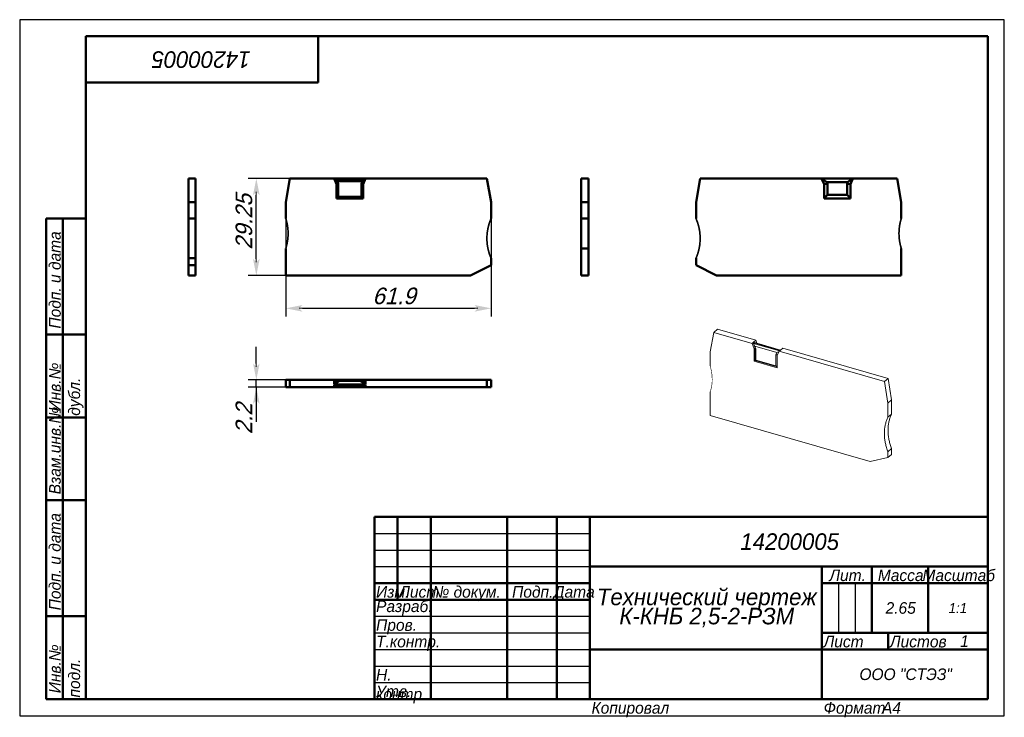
# Model space of a CAD drawing. Header units: millimetres. Extents: x 0 to 297, y 0 to 210.
import ezdxf

# ---------------------------------------------------------------- set-up
doc = ezdxf.new("R2010")
doc.units = ezdxf.units.MM
doc.styles.add('TextStyle_1', font='T-FLEX Type A.TTF', dxfattribs={"oblique": 15, "height": 5})
doc.dimstyles.new('DIM_ST_1', dxfattribs={"dimtxt": 5, "dimasz": 5, "dimexe": 2.5, "dimexo": 0, "dimtad": 1, "dimrnd": 0.01, "dimdsep": 46, "dimtxsty": 'TextStyle_1', "dimblk": 'Arrow_3_C7_Status', "dimcen": 0.09, "dimclrd": 7, "dimclre": 7, "dimclrt": 7, "dimazin": 0, "dimtfac": 1, "dimtdec": 0, "dimtmove": 0, "dimatfit": 0, "dimldrblk": 'NONE', "dimfxl": 1, "dimtvp": 1, "dimtolj": 1, "dimarcsym": 0})

# ---------------------------------------------------------------- blocks, each defined once
blk = doc.blocks.new('Arrow_3_C7_Status')
at = {"color": 7, "lineweight": 0, "flags": 128}
blk.add_lwpolyline([(-1, 0), (-0.8, 0)], dxfattribs=at)
at = {"color": 7}
blk.add_solid([(-1, -0.2), (0, 0), (-0.8, 0), (-1, 0.2)], dxfattribs=at)
blk = doc.blocks.new('*D5')
at = {"color": 7, "lineweight": -2}
for p, q in [((104.3, 162.06), (68.88, 162.06)), ((71.38, 137.81), (71.38, 157.06)), ((80.28, 132.81), (68.88, 132.81))]:
    blk.add_line(p, q, dxfattribs=at)
at = {"layer": 'Defpoints', "color": 0}
for p in [(71.38, 162.06), (104.3, 162.06), (80.28, 132.81)]:
    blk.add_point(p, dxfattribs=at)
at = {"color": 7, "lineweight": -2, "xscale": 5, "yscale": 5, "zscale": 5}
for p, rotation in [((71.38, 162.06), 90), ((71.38, 132.81), 270)]:
    blk.add_blockref('Arrow_3_C7_Status', p, dxfattribs=dict(at, rotation=rotation))
blk = doc.blocks.new('_None')
blk = doc.blocks.new('*D6')
at = {"color": 7, "lineweight": -2}
for p, q in [((80.28, 150.01), (80.28, 120.42)), ((142.18, 150.01), (142.18, 120.42)), ((85.28, 122.92), (137.18, 122.92))]:
    blk.add_line(p, q, dxfattribs=at)
at = {"layer": 'Defpoints', "color": 0}
for p in [(80.28, 150.01), (142.18, 150.01), (142.18, 122.92)]:
    blk.add_point(p, dxfattribs=at)
at = {"color": 7, "lineweight": -2, "xscale": 5, "yscale": 5, "zscale": 5}
for p, rotation in [((80.28, 122.92), 180), ((142.18, 122.92), 360)]:
    blk.add_blockref('Arrow_3_C7_Status', p, dxfattribs=dict(at, rotation=rotation))
blk = doc.blocks.new('*D7')
at = {"color": 7, "lineweight": -2}
for p, q in [((71.38, 106.31), (71.38, 111.31)), ((81.53, 101.31), (68.88, 101.31)), ((71.38, 99.11), (71.38, 101.31)), ((81.53, 99.11), (68.88, 99.11)), ((71.38, 99.11), (71.38, 88.69)), ((71.38, 94.11), (71.38, 89.11))]:
    blk.add_line(p, q, dxfattribs=at)
at = {"layer": 'Defpoints', "color": 0}
for p in [(71.38, 101.31), (81.53, 101.31), (81.53, 99.11)]:
    blk.add_point(p, dxfattribs=at)
at = {"color": 7, "lineweight": -2, "xscale": 5, "yscale": 5, "zscale": 5}
for p, rotation in [((71.38, 101.31), 270), ((71.38, 99.11), 90)]:
    blk.add_blockref('Arrow_3_C7_Status', p, dxfattribs=dict(at, rotation=rotation))
blk = doc.blocks.new('_FR1Страница_1')
at = {"color": 7, "lineweight": 25, "flags": 128}
for points in [[(0, 210), (0, 0)], [(297, 210), (0, 210)], [(297, 0), (297, 210)], [(107, 55), (172, 55)], [(107, 50), (172, 50)], [(107, 45), (172, 45)], [(247, 40), (247, 25)], [(252, 40), (252, 25)], [(107, 30), (172, 30)], [(107, 25), (172, 25)], [(107, 20), (172, 20)], [(242, 20), (292, 20)], [(107, 15), (172, 15)], [(107, 10), (172, 10)], [(0, 0), (297, 0)]]:
    blk.add_lwpolyline(points, dxfattribs=at)
at = {"color": 7, "lineweight": 50, "flags": 128}
for points in [[(20, 5), (20, 205)], [(20, 205), (292, 205)], [(90, 191), (90, 205)], [(292, 205), (292, 5)], [(20, 191), (90, 191)], [(8, 5), (8, 150)], [(8, 150), (20, 150)], [(13, 150), (13, 5)], [(8, 115), (20, 115)], [(8, 90), (20, 90)], [(20, 65), (8, 65)], [(107, 5), (107, 60)], [(107, 60), (292, 60)], [(114, 60), (114, 35)], [(124, 60), (124, 5)], [(147, 60), (147, 5)], [(162, 60), (162, 5)], [(172, 60), (172, 5)], [(172, 45), (292, 45)], [(242, 45), (242, 5)], [(257, 45), (257, 25)], [(274, 45), (274, 25)], [(107, 40), (172, 40)], [(242, 40), (292, 40)], [(107, 35), (172, 35)], [(8, 30), (20, 30)], [(242, 25), (292, 25)], [(262, 25), (262, 20)], [(172, 20), (292, 20)], [(20, 5), (8, 5)], [(292, 5), (20, 5)]]:
    blk.add_lwpolyline(points, dxfattribs=at)
at = {"color": 7}
for s, insert, char_height, width, attachment_point, rotation in [('\\pl0.5;{\\fT-FLEX Type A|b0|i1;\\l14200005 \\P}', (55, 198), 5, 72.5, 5, 180), ('\\pl0.5;{\\fT-FLEX Type A|b0|i1;\\l Подп. и дата\\P}', (8.875, 115), 3.5, 36.75, 1, 90), ('\\pl0.5;{\\fT-FLEX Type A|b0|i1;\\l\\P}', (16.5, 132.5), 3.5, 36.75, 5, 90), ('\\pl0.5;{\\fT-FLEX Type A|b0|i1;\\l Инв.№ дубл.\\P}', (8.875, 90), 3.5, 26.75, 1, 90), ('\\pl0.5;{\\fT-FLEX Type A|b0|i1;\\l\\P}', (16.5, 102.5), 3.5, 26.75, 5, 90), ('\\pl0.5;{\\fT-FLEX Type A|b0|i1;\\l Взам.инв.№\\P}', (8.875, 65), 3.5, 26.75, 1, 90), ('\\pl0.5;{\\fT-FLEX Type A|b0|i1;\\l\\P}', (16.5, 77.5), 3.5, 26.75, 5, 90), ('\\pl0.5;{\\fT-FLEX Type A|b0|i1;\\l Подп. и дата\\P}', (8.875, 30), 3.5, 36.75, 1, 90), ('\\pl0.5;{\\fT-FLEX Type A|b0|i1;\\l\\P}', (16.5, 47.5), 3.5, 36.75, 5, 90), ('\\pl0.5;{\\fT-FLEX Type A|b0|i1;\\l Инв.№ подл.\\P}', (8.875, 5), 3.5, 26.75, 1, 90), ('\\pl0.5;{\\fT-FLEX Type A|b0|i1;\\l\\H0.857143x;\\P}', (16.5, 17.5), 3.5, 26.75, 5, 90)]:
    blk.add_mtext(s, dxfattribs=dict(at, insert=insert, char_height=char_height, width=width, attachment_point=attachment_point, rotation=rotation))
for s, insert, char_height, width, attachment_point in [('{\\fT-FLEX Type A|b0|i1;\\l\\P}', (110.5, 59.125), 3.5, 8.75, 2), ('{\\fT-FLEX Type A|b0|i1;\\l\\P}', (114, 59.125), 3.5, 11.75, 1), ('{\\fT-FLEX Type A|b0|i1;\\l \\P}', (124, 59.125), 3.5, 24.75, 1), ('{\\fT-FLEX Type A|b0|i1;\\l\\P}', (162, 59.125), 3.5, 11.75, 1), ('{\\fT-FLEX Type A|b0|i1;\\l\\fT-FLEX Type A|b0|i0;\\P}', (110.5, 54.125), 3.5, 8.75, 2), ('{\\fT-FLEX Type A|b0|i1;\\l\\P}', (114, 54.125), 3.5, 11.75, 1), ('{\\fT-FLEX Type A|b0|i1;\\l \\P}', (124, 54.125), 3.5, 24.75, 1), ('{\\fT-FLEX Type A|b0|i1;\\l\\P}', (162, 54.125), 3.5, 11.75, 1), ('\\pl0.5;{\\fT-FLEX Type A|b0|i1;\\l14200005 \\P}', (232, 52.5), 5, 122.5, 5), ('{\\fT-FLEX Type A|b0|i1;\\l\\P}', (110.5, 49.125), 3.5, 8.75, 2), ('{\\fT-FLEX Type A|b0|i1;\\l\\P}', (114, 49.125), 3.5, 11.75, 1), ('{\\fT-FLEX Type A|b0|i1;\\l \\P}', (124, 49.125), 3.5, 24.75, 1), ('{\\fT-FLEX Type A|b0|i1;\\l\\P}', (162, 49.125), 3.5, 11.75, 1), ('{\\fT-FLEX Type A|b0|i1;\\l \\P}', (110.5, 44.125), 3.5, 8.75, 2), ('{\\fT-FLEX Type A|b0|i1;\\l\\P}', (114, 44.125), 3.5, 11.75, 1), ('{\\fT-FLEX Type A|b0|i1;\\l \\P}', (124, 44.125), 3.5, 24.75, 1), ('{\\fT-FLEX Type A|b0|i1;\\l\\P}', (162, 44.125), 3.5, 11.75, 1), ('\\pl0.5;{\\fT-FLEX Type A|b0|i1;\\lЛит.\\P}', (249.5, 44.125), 3.5, 16.75, 2), ('\\pl0.5;{\\fT-FLEX Type A|b0|i1;\\lМасса\\P}', (265.5, 44.125), 3.5, 18.75, 2), ('\\pl0.5;{\\fT-FLEX Type A|b0|i1;\\lМасштаб\\P}', (283, 44.125), 3.5, 19.75, 2), ('\\pl0.5;{\\fT-FLEX Type A|b0|i1;\\lИзм.\\H0.857143x;\\P}', (107, 39.125), 3.5, 8.75, 1), ('\\pl0.5;{\\fT-FLEX Type A|b0|i1;\\lЛист\\fT-FLEX Type A|b0|i0;\\H0.857143x;\\P}', (114, 39.125), 3.5, 11.75, 1), ('\\pl0.5;{\\fT-FLEX Type A|b0|i1;\\l№ докум.\\P}', (124, 39.125), 3.5, 24.75, 1), ('\\pl0.5;{\\fT-FLEX Type A|b0|i1;\\lПодп.\\P}', (154.5, 39.125), 3.5, 16.75, 2), ('\\pl0.5;{\\fT-FLEX Type A|b0|i1;\\lДата\\fT-FLEX Type A|b0|i0;\\H0.857143x;\\P}', (167, 39.125), 3.5, 11.75, 2), ('\\pl0.5;{\\fT-FLEX Type A|b0|i1;\\lРазраб.\\P}', (107, 32.5), 3.5, 18.75, 4), ('\\pl0.5;{\\fT-FLEX Type A|b0|i1;\\l\\P}', (124, 34.125), 3.5, 24.75, 1), ('\\pl0.5;{\\fT-FLEX Type A|b0|i1;\\l\\H0.857143x;\\P}', (162, 34.125), 3.5, 11.75, 1), ('\\pl0.5;{\\fT-FLEX Type A|b0|i1;\\l2.65\\P}', (265.5, 32.5), 3.5, 18.75, 5), ('{\\fT-FLEX Type A|b0|i1;\\l1:1\\P}', (283, 32.5), 3, 19.5, 5), ('\\pl0.5;{\\fT-FLEX Type A|b0|i1;\\l\\P}', (244.5, 32.5), 3.5, 6.75, 5), ('\\pl0.5;{\\fT-FLEX Type A|b0|i1;\\l\\P}', (249.5, 32.5), 3.5, 6.75, 5), ('\\pl0.5;{\\fT-FLEX Type A|b0|i1;\\l\\P}', (254.5, 32.5), 3.5, 6.75, 5), ('\\pl0.5;{\\fT-FLEX Type A|b0|i1;\\l\\H0.857143x;\\P}', (283, 32.5), 3.5, 19.75, 5), ('\\pl0.5;{\\fT-FLEX Type A|b0|i1;\\lПров.\\P}', (107, 29.125), 3.5, 18.75, 1), ('\\pl0.5;{\\fT-FLEX Type A|b0|i1;\\l\\P}', (124, 29.125), 3.5, 24.75, 1), ('\\pl0.5;{\\fT-FLEX Type A|b0|i1;\\l\\P}', (162, 29.125), 3.5, 11.75, 1), ('\\pl0.5;{\\fT-FLEX Type A|b0|i1;\\lТ.контр.\\P}', (107, 24.125), 3.5, 18.75, 1), ('\\pl0.5;{\\fT-FLEX Type A|b0|i1;\\l\\P}', (124, 24.125), 3.5, 24.75, 1), ('\\pl0.5;{\\fT-FLEX Type A|b0|i1;\\l\\H0.857143x;\\P}', (162, 24.125), 3.5, 11.75, 1), ('\\pl0.5;{\\fT-FLEX Type A|b0|i1;\\lЛист\\P}', (242, 24.125), 3.5, 11.75, 1), ('\\pl0.5;{\\fT-FLEX Type A|b0|i1;\\l\\H0.857143x;\\P}', (257, 24.125), 3.5, 11.75, 2), ('\\pl0.5;{\\fT-FLEX Type A|b0|i1;\\lЛистов\\P}', (262, 24.125), 3.5, 17.75, 1), ('{\\fT-FLEX Type A|b0|i1;\\l1\\P}', (285, 22.5), 3.5, 15.75, 5), ('\\pl0.5;{\\fT-FLEX Type A|b0|i1;\\l\\H0.857143x;\\P}', (285, 24.125), 3.5, 15.75, 2), ('{\\fT-FLEX Type A|b0|i1;\\l\\P}', (257, 22.5), 3.5, 11.75, 5), ('\\pl0.5;{\\fT-FLEX Type A|b0|i1;\\l\\P}', (107, 19.125), 3.5, 18.75, 1), ('\\pl0.5;{\\fT-FLEX Type A|b0|i1;\\l\\P}', (124, 19.125), 3.5, 24.75, 1), ('\\pl0.5;{\\fT-FLEX Type A|b0|i1;\\l\\P}', (162, 19.125), 3.5, 11.75, 1), ('{\\fT-FLEX Type A|b0|i1;\\l}', (207, 20), 3, 71.5, 5), ('\\pl0.5;{\\fT-FLEX Type A|b0|i1;\\lН. контр.\\P}', (107, 14.125), 3.5, 18.75, 1), ('\\pl0.5;{\\fT-FLEX Type A|b0|i1;\\l\\P}', (124, 14.125), 3.5, 24.75, 1), ('\\pl0.5;{\\fT-FLEX Type A|b0|i1;\\l\\H0.857143x;\\P}', (162, 14.125), 3.5, 11.75, 1), ('\\pl0.6;{\\fT-FLEX Type A|b0|i1;\\l \\P}', (207, 12.5), 3.5, 71.75, 5), ('\\pl0.5;{\\fT-FLEX Type A|b0|i1;\\lООО "СТЭЗ"\\P}', (267, 12.5), 3.5, 51.75, 5), ('\\pl0.5;{\\fT-FLEX Type A|b0|i1;\\lУтв.\\P}', (107, 9.125), 3.5, 18.75, 1), ('\\pl0.5;{\\fT-FLEX Type A|b0|i1;\\l\\P}', (124, 9.125), 3.5, 24.75, 1), ('\\pl0.5;{\\fT-FLEX Type A|b0|i1;\\l\\H0.857143x;\\P}', (162, 9.125), 3.5, 11.75, 1), ('\\pl0.5;{\\fT-FLEX Type A|b0|i1;\\lКопировал\\P}', (172, 4.125), 3.5, 23.566, 1), ('\\pl0.5;{\\fT-FLEX Type A|b0|i1;\\l\\P}', (193.816, 4.125), 3.5, 40.967, 1), ('\\pl0.5;{\\fT-FLEX Type A|b0|i1;\\lФормат\\P}', (242, 4.125), 3.5, 18.675, 1), ('\\pl0.5;{\\fT-FLEX Type A|b0|i1;\\l\\P}', (258.925, 4.125), 3.5, 9.825, 1), ('{\\fT-FLEX Type A|b0|i1;\\lA4\\P}', (262.962, 4.125), 3.5, 9.825, 2)]:
    blk.add_mtext(s, dxfattribs=dict(at, insert=insert, char_height=char_height, width=width, attachment_point=attachment_point))
at = {"color": 7, "insert": (207, 32.5), "char_height": 5, "width": 72.5, "attachment_point": 5, "line_spacing_factor": 0.692771}
blk.add_mtext('\\pl0.5;{\\fT-FLEX Type A|b0|i1;\\lТехнический чертеж\\PК-КНБ 2,5-2-РЗМ\\P}', dxfattribs=at)
blk = doc.blocks.new('Страница_1')
at = {"color": 7, "lineweight": 50, "flags": 128}
for points in [[(53.079, 162.06), (50.879, 162.06)], [(50.879, 162.06), (50.879, 154.964)], [(53.079, 154.964), (53.079, 162.06)], [(80.278, 154.939), (81.534, 162.06)], [(94.86, 162.06), (81.534, 162.06)], [(94.86, 162.06), (104.297, 162.06)], [(94.86, 162.06), (95.578, 160.36)], [(94.961, 161.819), (104.195, 161.819)], [(95.716, 161.319), (94.961, 161.819)], [(96.078, 160.461), (95.578, 160.36)], [(103.441, 161.319), (95.716, 161.319)], [(95.716, 161.319), (96.078, 160.461)], [(96.078, 156.56), (96.078, 160.461)], [(103.078, 160.461), (103.441, 161.319)], [(103.078, 156.56), (103.078, 160.461)], [(103.578, 160.36), (103.078, 160.461)], [(104.195, 161.819), (103.441, 161.319)], [(103.578, 160.36), (104.297, 162.06)], [(140.928, 162.06), (104.297, 162.06)], [(140.928, 162.06), (142.179, 154.964)], [(169.384, 162.06), (171.584, 162.06)], [(169.384, 162.06), (169.384, 154.939)], [(171.584, 154.939), (171.584, 162.06)], [(204.012, 154.964), (205.263, 162.06)], [(205.263, 162.06), (241.895, 162.06)], [(241.895, 162.06), (242.613, 160.36)], [(241.895, 162.06), (251.332, 162.06)], [(241.895, 162.06), (243.478, 161.01)], [(243.663, 160.573), (242.613, 160.36)], [(243.663, 160.573), (243.478, 161.01)], [(243.478, 161.01), (249.748, 161.01)], [(243.663, 157.11), (243.663, 160.573)], [(249.748, 161.01), (249.563, 160.573)], [(249.563, 160.573), (249.563, 157.11)], [(250.613, 160.36), (249.563, 160.573)], [(251.332, 162.06), (249.748, 161.01)], [(250.613, 160.36), (251.332, 162.06)], [(251.332, 162.06), (264.658, 162.06)], [(264.658, 162.06), (265.913, 154.939)], [(95.578, 160.36), (95.578, 156.06)], [(103.578, 156.06), (103.578, 160.36)], [(242.613, 160.36), (242.613, 156.06)], [(250.613, 156.06), (250.613, 160.36)], [(50.879, 154.964), (50.879, 150.01)], [(53.079, 154.964), (50.879, 154.964)], [(53.079, 150.01), (53.079, 154.964)], [(80.278, 150.01), (80.278, 154.939)], [(96.078, 156.56), (95.578, 156.06)], [(95.578, 156.06), (103.578, 156.06)], [(103.078, 156.56), (96.078, 156.56)], [(103.078, 156.56), (103.578, 156.06)], [(142.178, 154.964), (142.178, 150.01)], [(169.384, 154.939), (169.384, 150.01)], [(169.384, 154.939), (171.584, 154.939)], [(171.584, 150.01), (171.584, 154.939)], [(204.013, 150.01), (204.013, 154.964)], [(242.613, 156.06), (243.663, 157.11)], [(242.613, 156.06), (250.613, 156.06)], [(249.563, 157.11), (243.663, 157.11)], [(249.563, 157.11), (250.613, 156.06)], [(265.913, 154.939), (265.913, 150.01)], [(50.879, 150.01), (50.879, 138.01)], [(53.079, 150.01), (50.879, 150.01)], [(53.079, 150.01), (53.079, 138.01)], [(169.384, 145.51), (169.384, 150.01)], [(169.384, 150.01), (171.584, 150.01)], [(171.584, 145.51), (171.584, 150.01)], [(50.879, 147.435), (50.879, 147.395)], [(171.584, 146.473), (171.584, 146.433)], [(171.584, 145.683), (171.584, 145.571)], [(169.384, 141.01), (169.384, 145.51)], [(171.584, 141.01), (171.584, 145.51)], [(80.278, 132.81), (80.278, 141.01)], [(169.384, 141.01), (171.584, 141.01)], [(169.384, 141.01), (169.384, 132.81)], [(171.584, 132.81), (171.584, 141.01)], [(265.913, 141.01), (265.913, 132.81)], [(50.879, 138.01), (50.879, 135.963)], [(53.079, 138.01), (50.879, 138.01)], [(53.079, 135.963), (53.079, 138.01)], [(142.178, 138.01), (142.178, 135.963)], [(204.013, 135.963), (204.013, 138.01)], [(50.879, 135.963), (50.879, 132.81)], [(50.879, 135.963), (53.079, 135.963)], [(53.079, 135.963), (53.079, 132.81)], [(142.178, 135.963), (136.005, 132.81)], [(204.013, 135.963), (210.186, 132.81)], [(50.879, 132.81), (53.079, 132.81)], [(136.005, 132.81), (80.278, 132.81)], [(171.584, 132.81), (169.384, 132.81)], [(265.913, 132.81), (210.186, 132.81)], [(80.278, 101.309), (80.278, 99.109)], [(81.534, 101.309), (80.278, 101.309)], [(94.86, 101.309), (81.534, 101.309)], [(81.534, 101.309), (81.534, 99.109)], [(95.578, 101.309), (94.86, 101.309)], [(94.86, 99.959), (94.86, 101.309)], [(94.86, 99.959), (96.443, 101.009)], [(95.578, 101.309), (95.578, 100.436)], [(103.578, 101.309), (95.578, 101.309)], [(102.713, 101.009), (96.443, 101.009)], [(104.297, 99.959), (102.713, 101.009)], [(104.297, 101.309), (103.578, 101.309)], [(103.578, 101.309), (103.578, 100.436)], [(140.928, 101.309), (104.297, 101.309)], [(104.297, 101.309), (104.297, 99.959)], [(142.179, 101.309), (140.928, 101.309)], [(140.928, 101.309), (140.928, 99.109)], [(142.178, 101.309), (142.178, 99.109)], [(80.278, 99.109), (81.534, 99.109)], [(94.86, 99.109), (81.534, 99.109)], [(104.297, 99.959), (94.86, 99.959)], [(94.86, 99.709), (104.297, 99.709)], [(94.86, 99.109), (94.86, 99.709)], [(94.86, 99.109), (95.578, 99.109)], [(95.716, 99.209), (94.961, 99.709)], [(95.578, 99.3), (95.578, 99.109)], [(95.578, 99.109), (103.578, 99.109)], [(103.441, 99.209), (95.716, 99.209)], [(104.195, 99.709), (103.441, 99.209)], [(103.578, 99.3), (103.578, 99.109)], [(103.578, 99.109), (104.297, 99.109)], [(104.297, 99.709), (104.297, 99.109)], [(140.928, 99.109), (104.297, 99.109)], [(111.694, 99.109), (111.867, 99.109)], [(112.593, 99.109), (112.523, 99.109)], [(140.928, 99.109), (142.179, 99.109)]]:
    blk.add_lwpolyline(points, dxfattribs=at)
at = {"color": 7, "linetype": 'Continuous', "lineweight": 50, "const_width": 0.5}
for points in [[(80.969, 145.51, 0.0763208), (80.278, 150.01, 0.0763208)], [(142.178, 150.01, 0.2087122), (142.178, 138.01, 0.2087122)], [(204.013, 138.01, 0.2087122), (204.013, 150.01, 0.2087122)], [(265.913, 150.01, 0.0763208), (265.222, 145.51, 0.0763208)], [(80.278, 141.01, 0.0763208), (80.969, 145.51, 0.0763208)], [(265.222, 145.51, 0.0763208), (265.913, 141.01, 0.0763208)]]:
    blk.add_lwpolyline(points, format="xyb", dxfattribs=at)
at = {"color": 7, "lineweight": 18, "flags": 128}
for points in [[(210.482, 116.605), (209.382, 115.652)], [(222.023, 113.273), (210.482, 116.605)], [(208.295, 109.799), (209.382, 115.652)], [(220.923, 112.321), (209.382, 115.652)], [(221.348, 112.689), (222.023, 113.273)], [(222.352, 112.399), (222.023, 113.273)], [(220.923, 112.321), (221.223, 112.581)], [(220.923, 112.321), (221.545, 110.669)], [(221.223, 112.581), (221.311, 112.347)], [(221.223, 112.581), (229.395, 110.221)], [(221.311, 112.347), (229.215, 110.065)], [(221.311, 112.347), (221.845, 110.929)], [(221.714, 111.509), (221.311, 112.347)], [(229.52, 110.33), (221.348, 112.689)], [(221.845, 110.929), (221.545, 110.669)], [(221.545, 110.669), (221.545, 106.945)], [(221.714, 111.509), (222.028, 110.675)], [(228.404, 109.577), (221.714, 111.509)], [(221.845, 110.929), (221.845, 107.205)], [(222.028, 110.675), (221.845, 110.929)], [(222.028, 107.296), (222.028, 110.675)], [(229.075, 109.92), (228.404, 109.577)], [(228.473, 108.669), (229.095, 109.962)], [(229.395, 110.221), (229.095, 109.962)], [(260.819, 100.804), (229.095, 109.962)], [(230.195, 110.914), (229.52, 110.33)], [(261.919, 101.756), (230.195, 110.914)], [(208.295, 105.531), (208.295, 109.799)], [(221.845, 107.205), (221.545, 106.945)], [(221.545, 106.945), (228.473, 104.945)], [(222.028, 107.296), (221.845, 107.205)], [(221.845, 107.205), (228.473, 105.291)], [(228.09, 105.546), (222.028, 107.296)], [(228.09, 108.925), (228.404, 109.577)], [(228.598, 108.928), (228.09, 108.925)], [(228.09, 105.546), (228.09, 108.925)], [(228.473, 104.945), (228.473, 108.669)], [(228.09, 105.546), (228.473, 105.355)], [(261.919, 101.756), (260.819, 100.804)], [(263.003, 95.298), (261.919, 101.756)], [(260.819, 100.804), (261.903, 94.345)], [(208.295, 90.635), (208.295, 97.736)], [(263.002, 95.298), (261.902, 94.345)], [(263.002, 91.008), (263.002, 95.298)], [(261.902, 94.345), (261.902, 90.056)], [(256.556, 76.703), (208.295, 90.635)], [(261.902, 90.056), (261.785, 89.813), (261.675, 89.567), (261.571, 89.316), (261.474, 89.061), (261.383, 88.802), (261.301, 88.544), (261.224, 88.282), (261.154, 88.016), (261.091, 87.747), (261.033, 87.47), (260.982, 87.19), (260.938, 86.907), (260.901, 86.621), (260.87, 86.332), (260.847, 86.045), (260.83, 85.756), (260.82, 85.465), (260.817, 85.172), (260.821, 84.872), (260.831, 84.57), (260.848, 84.266), (260.872, 83.961), (260.903, 83.654), (260.94, 83.352), (260.984, 83.048), (261.034, 82.744), (261.091, 82.439), (261.156, 82.128), (261.227, 81.817), (261.305, 81.506), (261.389, 81.194), (261.481, 80.882), (261.577, 80.577), (261.679, 80.272), (261.787, 79.967), (261.902, 79.663)], [(263.002, 91.008), (261.902, 90.056)], [(263.002, 91.008), (262.885, 90.766), (262.775, 90.52), (262.671, 90.269), (262.574, 90.014), (262.483, 89.755), (262.401, 89.496), (262.324, 89.234), (262.254, 88.969), (262.191, 88.7), (262.133, 88.423), (262.082, 88.143), (262.038, 87.859), (262.001, 87.573), (261.97, 87.284), (261.947, 86.998), (261.93, 86.709), (261.92, 86.418), (261.917, 86.125), (261.921, 85.825), (261.931, 85.523), (261.948, 85.219), (261.972, 84.913), (262.003, 84.607), (262.04, 84.304), (262.084, 84.001), (262.134, 83.697), (262.191, 83.392), (262.256, 83.081), (262.327, 82.77), (262.405, 82.458), (262.489, 82.147), (262.581, 81.835), (262.677, 81.529), (262.779, 81.224), (262.887, 80.92), (263.002, 80.616)], [(263.002, 80.616), (261.902, 79.663)], [(263.002, 78.843), (263.002, 80.616)], [(261.902, 77.891), (256.556, 76.703)], [(261.902, 79.663), (261.902, 77.891)], [(261.902, 77.891), (263.002, 78.843)]]:
    blk.add_lwpolyline(points, dxfattribs=at)
at = {"color": 7, "linetype": 'Continuous', "lineweight": 18, "const_width": 0.18}
for points in [[(208.893, 101.461, 0.0701048), (208.295, 105.531, 0.0701048)], [(208.295, 97.736, 0.083374), (208.893, 101.461, 0.083374)]]:
    blk.add_lwpolyline(points, format="xyb", dxfattribs=at)
blk.add_blockref('_FR1Страница_1', (0, 0))
at = {"color": 7, "style": 'TextStyle_1', "oblique": 15}
for s, p in [('29.25', (70.129, 140.648)), ('2.2', (70.129, 84.94))]:
    blk.add_text(s, height=5, rotation=90, dxfattribs=at).set_placement(p)
blk.add_text('61.9', height=5, dxfattribs=at).set_placement((106.406, 124.165))
for base, p1, p2, picture, middle in [((71.379, 162.06), (80.278, 132.81), (104.297, 162.06), '*D5', (71.379, 147.435)), ((71.379, 101.309), (81.534, 99.109), (81.534, 101.309), '*D7', (71.379, 88.69))]:
    dim = blk.add_linear_dim(base=base, p1=p1, p2=p2, angle=90, text=' ', dimstyle='DIM_ST_1')
    dim.commit()
    dim.dimension.update_dxf_attribs({"geometry": picture, "text_midpoint": middle, "dimtype": 160})
dim = blk.add_linear_dim(base=(142.178, 122.915), p1=(80.278, 150.01), p2=(142.178, 150.01), text=' ', dimstyle='DIM_ST_1')
dim.commit()
dim.dimension.update_dxf_attribs({"geometry": '*D6', "text_midpoint": (111.228, 122.915), "dimtype": 160})

msp = doc.modelspace()

# ---------------------------------------------------------------- block references
msp.add_blockref('Страница_1', (0, 0))

doc.saveas('drawing.dxf')
